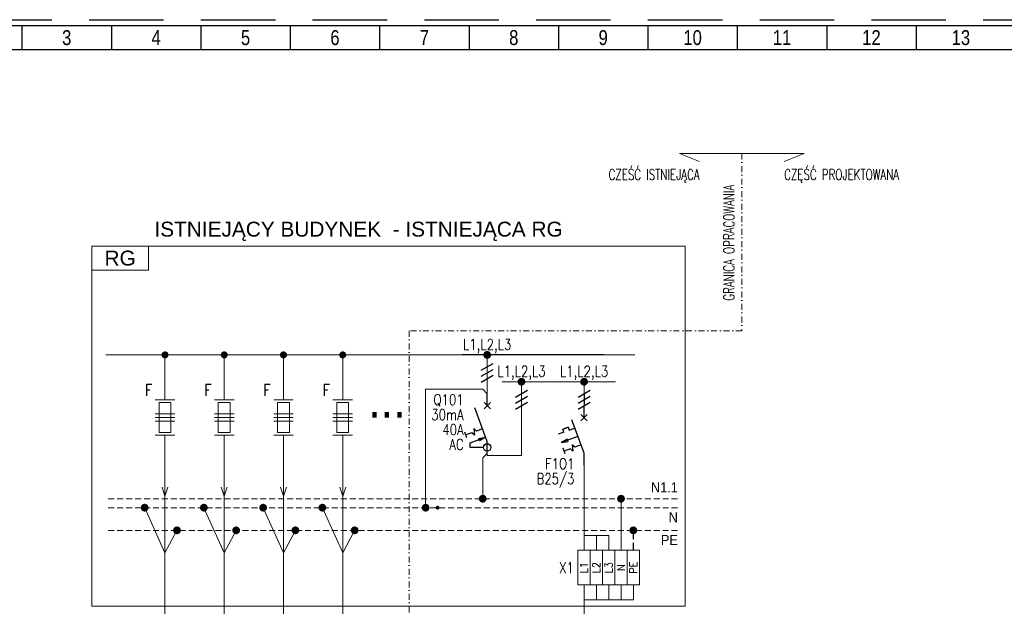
# Model space of a CAD drawing. Header units: centimetres. Extents: x -120 to 11700, y -2329 to 333.
# Tile 12 of 18: x 44 to 209, y 83 to 181. Entities that reach past the tile are written whole.
import ezdxf
from ezdxf.enums import TextEntityAlignment as Align

# ---------------------------------------------------------------- set-up
doc = ezdxf.new("R2010")
doc.units = ezdxf.units.CM
for name, pattern in [('CONTINOUS', [0]), ('DASHDOT', [1, 0.5, -0.25, 0, -0.25]), ('DASHED', [0.75, 0.5, -0.25]), ('HIDDEN', [0.375, 0.25, -0.125]), ('ODNONIK', [0])]:
    doc.linetypes.add(name, pattern=pattern)
doc.layers.add('cienka', color=130, linetype='Continuous', lineweight=9)
doc.layers.add('opisy', color=6, linetype='Continuous', lineweight=18)
for name, color, linetype in [('E_atrybut_opis', 30, 'Continuous'), ('E_ideowy_czesc_istniejaca', 8, 'Continuous'), ('E_kable', 3, 'Continuous'), ('E_obramowania', 4, 'Continuous'), ('E_opis_listwy', 10, 'ODNONIK'), ('E_opisy_tabelka', 6, 'Continuous'), ('E_osprzęt', 2, 'Continuous'), ('E_osprzęt_atrybuty', 30, 'Continuous'), ('E_osprzęt_numer', 1, 'Continuous'), ('E_osprzęt_opisy', 255, 'Continuous'), ('E_szyny', 40, 'Continuous'), ('E_tabelka_ramka', 5, 'Continuous')]:
    doc.layers.add(name, color=color, linetype=linetype)
doc.layers.add('E_linie pomocnicze', color=252, linetype='Continuous', plot=False)
doc.styles.add('18', font='simplex.shx', dxfattribs={"width": 0.8, "height": 18})
doc.styles.add('ARIAL', font='arial.ttf')
doc.styles.add('Blockname', font='txt.shx', dxfattribs={"width": 0.7})
doc.styles.add('Oznacz', font='simplex.shx', dxfattribs={"width": 0.8})
doc.styles.add('ROMANS 0.7', font='romans.shx', dxfattribs={"width": 0.7})
doc.styles.get("Standard").update_dxf_attribs({"font": 'arial.ttf'})
doc.styles.add('TXT 0.8', font='romans.shx', dxfattribs={"width": 0.8})

# ---------------------------------------------------------------- blocks, each defined once
blk = doc.blocks.new('E_ramka_A4_tablice')
at = {"ltscale": 10}
blk.add_line((286, 180), (0, 180), dxfattribs=at)
for points in [[(44, 180), (44, 176)], [(59, 180), (59, 176)], [(74, 180), (74, 176)], [(89, 180), (89, 176)], [(104, 180), (104, 176)], [(119, 180), (119, 176)], [(134, 180), (134, 176)], [(149, 180), (149, 176)], [(164, 180), (164, 176)], [(179, 180), (179, 176)], [(194, 180), (194, 176)], [(4, 176), (282, 176)]]:
    blk.add_lwpolyline(points)
at = {"layer": 'E_linie pomocnicze', "linetype": 'HIDDEN', "ltscale": 50}
blk.add_lwpolyline([(-1, 181), (287, 181), (287, -1), (-1, -1)], close=True, dxfattribs=at)
at = {"layer": 'E_opisy_tabelka', "linetype": 'ByBlock', "width": 0.8}
for s, p in [('3', (51.5, 178)), ('4', (66.5, 178)), ('5', (81.5, 178)), ('6', (96.5, 178)), ('7', (111.5, 178)), ('8', (126.5, 178)), ('9', (141.5, 178)), ('10', (156.5, 178)), ('11', (171.5, 178)), ('12', (186.5, 178)), ('13', (201.5, 178))]:
    blk.add_text(s, height=2.5, dxfattribs=at).set_placement(p, align=Align.MIDDLE_CENTER)
blk = doc.blocks.new('A_wył_P302_ver2')
for p, q in [((0, -2), (0, 0)), ((-0.53, -2.53), (0.53, -1.47)), ((0.53, -2.53), (-0.53, -1.47)), ((0, -8), (-2.05, -2.36)), ((-3.42, -7.38), (-3.76, -6.44)), ((-2.83, -9), (-2.83, -8.23)), ((0, -10), (0, -8)), ((-0.62, -9), (-2.83, -9))]:
    blk.add_line(p, q)
at = {"linetype": 'Continuous'}
for p, q in [((-2.56, -6.54), (-3.59, -6.91)), ((-2.12, -6.95), (-2.56, -6.54)), ((-2.24, -5.85), (-2.12, -6.95)), ((-1.8, -6.26), (-2.24, -5.85)), ((-0.77, -5.89), (-1.8, -6.26)), ((-2.83, -8.23), (-0.26, -7.3)), ((-1.41, -7.5), (-0.26, -7.3)), ((-1.27, -7.88), (-1.41, -7.5)), ((-0.26, -7.3), (-1.27, -7.88))]:
    blk.add_line(p, q, dxfattribs=at)
blk.add_circle((0, -9), 0.625)
blk = doc.blocks.new('POŁĄCZENIE')
at = {"const_width": 0.65}
blk.add_lwpolyline([(-0.325, 0, 1), (0.325, 0, 1)], format="xyb", close=True, dxfattribs=at)
blk = doc.blocks.new('A_wył_S301')
for p, q in [((0, -2), (0, 0)), ((-0.53, -2.53), (0.53, -1.47)), ((0.53, -2.53), (-0.53, -1.47)), ((0, -8), (-2.05, -2.36)), ((-3.42, -4.46), (-4.36, -4.8)), ((-3.59, -3.99), (-2.65, -3.64)), ((-2.65, -3.64), (-3.59, -3.99)), ((-3.59, -3.99), (-3.42, -4.46)), ((-2.65, -3.64), (-2.48, -4.11)), ((-2.48, -4.11), (-1.54, -3.77)), ((-3.16, -8.09), (-3.5, -7.15)), ((0, -10), (0, -8))]:
    blk.add_line(p, q)
at = {"linetype": 'Continuous'}
for p, q in [((-1.03, -5.18), (-3.85, -6.21)), ((-2.83, -5.62), (-3.85, -6.21)), ((-3.85, -6.21), (-2.69, -6)), ((-2.69, -6), (-2.83, -5.62)), ((-1.98, -6.56), (-1.87, -7.65)), ((-1.55, -6.97), (-1.98, -6.56)), ((-0.51, -6.59), (-1.55, -6.97)), ((-2.3, -7.24), (-3.33, -7.62)), ((-1.87, -7.65), (-2.3, -7.24))]:
    blk.add_line(p, q, dxfattribs=at)
at = {"layer": 'E_atrybut_opis', "linetype": 'Continuous', "style": 'Blockname', "width": 0.9, "flags": 12}
for tag, p in [('2', (1, -0.75)), ('1', (1, -9.25))]:
    blk.add_attdef(tag, text='', height=1.2, dxfattribs=at).set_placement(p, align=Align.MIDDLE_LEFT)
blk = doc.blocks.new('puszka')
at = {"const_width": 1}
blk.add_lwpolyline([(-0.5, 0, 1), (0.5, 0, 1)], format="xyb", close=True, dxfattribs=at)

msp = doc.modelspace()

# ---------------------------------------------------------------- linework, layer by layer
at = {"layer": 'cienka', "linetype": 'CONTINOUS', "ltscale": 20}
for p, q in [((164.77, 158.55), (154.3, 158.55)), ((154.3, 158.55), (157.68, 157.21)), ((164.77, 158.55), (175.24, 158.55)), ((175.24, 158.55), (171.86, 157.21))]:
    msp.add_line(p, q, dxfattribs=at)
at = {"layer": 'cienka', "linetype": 'DASHDOT', "ltscale": 2}
msp.add_lwpolyline([(164.77, 158.55), (164.77, 128.83), (108.94, 128.83), (108.94, 47.55), (47.75, 47.55)], dxfattribs=at)
at = {"layer": 'E_ideowy_czesc_istniejaca', "color": 8, "lineweight": 5}
for p, q in [((67.99, 117.28), (67.99, 124.81)), ((77.93, 117.28), (77.93, 124.81)), ((87.87, 117.28), (87.87, 124.81)), ((97.8, 117.28), (97.8, 124.81)), ((66.35, 117.28), (69.63, 117.28)), ((76.29, 117.28), (79.57, 117.28)), ((86.23, 117.28), (89.51, 117.28)), ((96.16, 117.28), (99.44, 117.28)), ((66.35, 114.93), (69.63, 114.93)), ((66.35, 114.31), (69.63, 114.31)), ((76.29, 114.93), (79.57, 114.93)), ((76.29, 114.31), (79.57, 114.31)), ((86.23, 114.93), (89.51, 114.93)), ((86.23, 114.31), (89.51, 114.31)), ((96.16, 114.93), (99.44, 114.93)), ((96.16, 114.31), (99.44, 114.31)), ((66.35, 113.7), (69.63, 113.7)), ((76.29, 113.7), (79.57, 113.7)), ((86.23, 113.7), (89.51, 113.7)), ((96.16, 113.7), (99.44, 113.7)), ((66.35, 111.34), (69.63, 111.34)), ((67.99, 111.34), (67.99, 59.08)), ((76.29, 111.34), (79.57, 111.34)), ((77.93, 111.34), (77.93, 59.08)), ((86.23, 111.34), (89.51, 111.34)), ((87.87, 111.34), (87.87, 59.08)), ((96.16, 111.34), (99.44, 111.34)), ((97.8, 111.34), (97.8, 59.08)), ((67.99, 109.12), (67.99, 101.11)), ((77.93, 109.12), (77.93, 101.11)), ((87.87, 109.12), (87.87, 101.11)), ((97.8, 109.12), (97.8, 101.11)), ((67.99, 101.11), (67.49, 102.62)), ((68.49, 102.62), (67.99, 101.11)), ((77.93, 101.11), (77.43, 102.62)), ((78.43, 102.62), (77.93, 101.11)), ((87.87, 101.11), (87.37, 102.62)), ((88.37, 102.62), (87.87, 101.11)), ((97.8, 101.11), (97.3, 102.62)), ((98.3, 102.62), (97.8, 101.11)), ((67.99, 91.65), (69.99, 95.4)), ((77.93, 91.65), (79.93, 95.4)), ((87.87, 91.65), (89.87, 95.4)), ((97.8, 91.65), (99.8, 95.4))]:
    msp.add_line(p, q, dxfattribs=at)
at = {"layer": 'E_ideowy_czesc_istniejaca'}
for p, q in [((141.55, 124.81), (117.86, 124.81)), ((138.29, 118.31), (138.29, 116.31))]:
    msp.add_line(p, q, dxfattribs=at)
at = {"layer": 'E_ideowy_czesc_istniejaca', "color": 8, "linetype": 'DASHED', "lineweight": 5, "ltscale": 2}
for p, q in [((58.48, 100.7), (154.08, 100.7)), ((58.48, 99.2), (154.08, 99.2)), ((58.48, 95.4), (154.08, 95.4))]:
    msp.add_line(p, q, dxfattribs=at)
at = {"layer": 'E_ideowy_czesc_istniejaca', "color": 8, "lineweight": 5}
for points in [[(55.69, 143.05), (155.23, 143.05), (155.23, 82.7), (55.69, 82.7)], [(66.99, 116.81), (66.99, 111.81), (68.99, 111.81), (68.99, 116.81)], [(76.93, 116.81), (76.93, 111.81), (78.93, 111.81), (78.93, 116.81)], [(86.87, 116.81), (86.87, 111.81), (88.87, 111.81), (88.87, 116.81)], [(96.8, 116.81), (96.8, 111.81), (98.8, 111.81), (98.8, 116.81)]]:
    msp.add_lwpolyline(points, close=True, dxfattribs=at)
at = {"layer": 'E_ideowy_czesc_istniejaca', "color": 8, "linetype": 'Continuous', "lineweight": 5}
msp.add_lwpolyline([(55.69, 143.05), (65.23, 143.05), (65.23, 139.04), (55.69, 139.04)], close=True, dxfattribs=at)
at = {"layer": 'E_ideowy_czesc_istniejaca', "color": 8, "lineweight": 5}
for points in [[(146.82, 124.81), (58.05, 124.81)], [(64.58, 99.2), (67.99, 91.65)], [(74.52, 99.2), (77.93, 91.65)], [(84.45, 99.2), (87.87, 91.65)], [(94.39, 99.2), (97.8, 91.65)]]:
    msp.add_lwpolyline(points, dxfattribs=at)
at = {"layer": 'E_ideowy_czesc_istniejaca', "color": 8, "lineweight": 5, "const_width": 0.525, "flags": 128}
for points in [[(67.67, 124.81, 1), (68.32, 124.81, 1)], [(77.6, 124.81, 1), (78.25, 124.81, 1)], [(87.54, 124.81, 1), (88.19, 124.81, 1)], [(97.48, 124.81, 1), (98.13, 124.81, 1)]]:
    msp.add_lwpolyline(points, format="xyb", close=True, dxfattribs=at)
at = {"layer": 'E_ideowy_czesc_istniejaca', "color": 8, "lineweight": 5, "const_width": 0.65}
for points in [[(64.25, 99.2, 1), (64.9, 99.2, 1)], [(74.19, 99.2, 1), (74.84, 99.2, 1)], [(84.13, 99.2, 1), (84.78, 99.2, 1)], [(94.07, 99.2, 1), (94.72, 99.2, 1)], [(69.67, 95.4, 1), (70.32, 95.4, 1)], [(79.6, 95.4, 1), (80.25, 95.4, 1)], [(89.54, 95.4, 1), (90.19, 95.4, 1)], [(99.48, 95.4, 1), (100.13, 95.4, 1)]]:
    msp.add_lwpolyline(points, format="xyb", close=True, dxfattribs=at)
at = {"layer": 'E_kable', "lineweight": 5}
for p, q in [((122.04, 119.81), (122.04, 124.81)), ((122.04, 123.81), (122.04, 120.81)), ((122.04, 123.81), (122.04, 122.81)), ((111.71, 119.05), (111.71, 99.2)), ((111.71, 119.05), (121.29, 119.05)), ((122.04, 118.3), (121.29, 119.05)), ((122.04, 119.81), (122.04, 118.3)), ((143.55, 120.31), (124.54, 120.31)), ((127.79, 117.31), (127.79, 120.31)), ((138.29, 117.31), (138.29, 120.31)), ((127.79, 118.31), (127.79, 116.31)), ((127.79, 117.31), (127.79, 107.92)), ((138.29, 118.31), (138.29, 116.31)), ((122.04, 108.3), (121.29, 107.55)), ((121.29, 100.7), (121.29, 107.55)), ((122.04, 108.3), (122.04, 107.92)), ((127.79, 107.92), (122.04, 107.92)), ((138.29, 106.31), (138.29, 92.05)), ((144.49, 92.05), (144.49, 100.7)), ((138.29, 86.24), (138.29, 58.35)), ((140.36, 86.24), (140.36, 83.74)), ((142.42, 86.24), (142.42, 83.74)), ((142.42, 83.74), (138.29, 83.74))]:
    msp.add_line(p, q, dxfattribs=at)
for points in [[(138.29, 94.55), (140.36, 94.55), (140.36, 92.05)], [(140.31, 94.55), (142.43, 94.55), (142.43, 92.05)], [(142.42, 83.74), (144.54, 83.74), (144.54, 86.24)], [(144.54, 83.74), (146.61, 83.74), (146.61, 86.24)]]:
    msp.add_lwpolyline(points, dxfattribs=at)
at = {"layer": 'E_obramowania', "lineweight": 5}
for points in [[(137.26, 92.05), (139.33, 92.05), (139.33, 86.24), (137.26, 86.24)], [(139.33, 92.05), (141.39, 92.05), (141.39, 86.24), (139.33, 86.24)], [(141.39, 92.05), (143.46, 92.05), (143.46, 86.24), (141.39, 86.24)], [(143.46, 92.05), (145.53, 92.05), (145.53, 86.24), (143.46, 86.24)], [(145.53, 92.05), (147.59, 92.05), (147.59, 86.24), (145.53, 86.24)]]:
    msp.add_lwpolyline(points, close=True, dxfattribs=at)
at = {"layer": 'E_osprzęt_atrybuty'}
for p, q in [((121.04, 122.23), (123.04, 123.39)), ((121.04, 121.23), (123.04, 122.39)), ((121.04, 120.23), (123.04, 121.39)), ((126.79, 117.73), (128.79, 118.89)), ((126.79, 116.73), (128.79, 117.89)), ((137.29, 117.73), (139.29, 118.89)), ((137.29, 116.73), (139.29, 117.89)), ((126.79, 115.73), (128.79, 116.89)), ((137.29, 115.73), (139.29, 116.89))]:
    msp.add_line(p, q, dxfattribs=at)
at = {"layer": 'E_szyny', "linetype": 'HIDDEN', "ltscale": 5}
msp.add_line((146.56, 92.05), (146.56, 95.4), dxfattribs=at)

# ---------------------------------------------------------------- block references
at = {"layer": 'E_kable', "lineweight": 5}
for p in [(122.04, 124.81), (127.79, 120.31), (138.29, 120.31), (121.29, 100.7), (144.49, 100.7), (111.71, 99.2), (146.56, 95.4)]:
    msp.add_blockref('POŁĄCZENIE', p, dxfattribs=at)
for name, p, xscale, yscale, zscale in [('POŁĄCZENIE', (122.04, 124.81), 0.5, 0.5, 0.5), ('puszka', (121.29, 100.7), 0.3250000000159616, 0.3250000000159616, 0.3250000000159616), ('puszka', (113.71, 99.2), 0.3250000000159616, 0.3250000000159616, 0.3250000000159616)]:
    msp.add_blockref(name, p, dxfattribs=dict(at, xscale=xscale, yscale=yscale, zscale=zscale))
at = {"layer": 'E_osprzęt'}
for name, p in [('A_wył_P302_ver2', (122.04, 118.3)), ('A_wył_S301', (138.29, 116.31))]:
    msp.add_blockref(name, p, dxfattribs=at)
at = {"layer": 'E_tabelka_ramka'}
msp.add_blockref('E_ramka_A4_tablice', (0, 0), dxfattribs=at)

# ---------------------------------------------------------------- texts
at = {"layer": 'E_ideowy_czesc_istniejaca', "color": 8, "lineweight": 5, "style": 'ARIAL'}
for s, p in [('ISTNIEJĄCY BUDYNEK  - ISTNIEJĄCA RG', (100.46, 145.89)), ('RG', (60.46, 141.04))]:
    msp.add_text(s, height=2.5, dxfattribs=at).set_placement(p, align=Align.MIDDLE_CENTER)
at = {"layer": 'E_ideowy_czesc_istniejaca', "color": 8, "lineweight": 5}
for s, height, style, width, p in [('F', 2, 'Oznacz', 0.8, (65.85, 118.93)), ('F', 2, 'Oznacz', 0.8, (75.78, 118.93)), ('F', 2, 'Oznacz', 0.8, (85.72, 118.93)), ('F', 2, 'Oznacz', 0.8, (95.66, 118.93)), ('N1.1', 1.7, 'ARIAL', 0.9, (154.03, 102.6)), ('N', 1.7, 'ARIAL', 0.9, (154.03, 97.58)), ('PE', 1.7, 'ARIAL', 0.9, (154.03, 93.78))]:
    msp.add_text(s, height=height, dxfattribs=dict(at, style=style, width=width)).set_placement(p, align=Align.MIDDLE_RIGHT)
at = {"layer": 'E_ideowy_czesc_istniejaca', "color": 8, "lineweight": 5, "style": 'ARIAL', "width": 0.9}
msp.add_text('...', height=6, dxfattribs=at).set_placement((105.21, 117.29), align=Align.MIDDLE_CENTER)
at = {"layer": 'E_opis_listwy', "lineweight": 5, "style": 'ROMANS 0.7', "width": 0.8}
msp.add_text('X1', height=1.8, dxfattribs=at).set_placement((136.58, 89.14), align=Align.MIDDLE_RIGHT)
at = {"layer": 'E_opis_listwy', "color": 3, "lineweight": 5, "style": 'ROMANS 0.7', "width": 0.9}
for s, p in [('L1', (138.29, 89.14)), ('L2', (140.36, 89.14)), ('L3', (142.43, 89.14))]:
    msp.add_text(s, height=1.3, rotation=90, dxfattribs=at).set_placement(p, align=Align.MIDDLE_CENTER)
at = {"layer": 'E_opis_listwy', "lineweight": 5, "style": 'ROMANS 0.7', "width": 0.9}
for s, p in [('N', (144.49, 89.14)), ('PE', (146.56, 89.14))]:
    msp.add_text(s, height=1.3, rotation=90, dxfattribs=at).set_placement(p, align=Align.MIDDLE_CENTER)
at = {"layer": 'E_osprzęt_numer', "lineweight": 5, "style": 'TXT 0.8', "width": 0.8}
for s, p in [('Q101', (118.09, 117.29)), ('F1O1', (136.68, 106.56))]:
    msp.add_text(s, height=1.8, dxfattribs=at).set_placement(p, align=Align.MIDDLE_RIGHT)
at = {"layer": 'E_osprzęt_opisy', "style": 'TXT 0.8', "width": 0.8}
for p in [(122.04, 126.56), (127.79, 122.06), (138.29, 122.06)]:
    msp.add_text('L1,L2,L3', height=1.8, dxfattribs=at).set_placement(p, align=Align.MIDDLE_CENTER)
at = {"layer": 'E_osprzęt_opisy', "lineweight": 5, "style": 'TXT 0.8', "width": 0.8}
for s, p in [('30mA', (118.09, 114.79)), ('40A', (118.09, 112.29)), ('AC', (118.09, 109.79)), ('B25/3', (136.68, 104.06))]:
    msp.add_text(s, height=1.8, dxfattribs=at).set_placement(p, align=Align.MIDDLE_RIGHT)
at = {"layer": 'opisy', "color": 4, "ltscale": 5, "style": '18', "width": 0.7}
msp.add_text('CZEŚĆ ISTNIEJĄCA', height=1.8, dxfattribs=at).set_placement((157.68, 153.61), align=Align.BOTTOM_RIGHT)
msp.add_text('CZĘŚĆ PROJEKTOWANA', height=1.8, dxfattribs=at).set_placement((171.86, 153.61), align=Align.BOTTOM_LEFT)
msp.add_text('GRANICA OPRACOWANIA', height=1.8, rotation=90, dxfattribs=at).set_placement((164.03, 143.62), align=Align.BOTTOM_CENTER)

doc.saveas('drawing.dxf')
